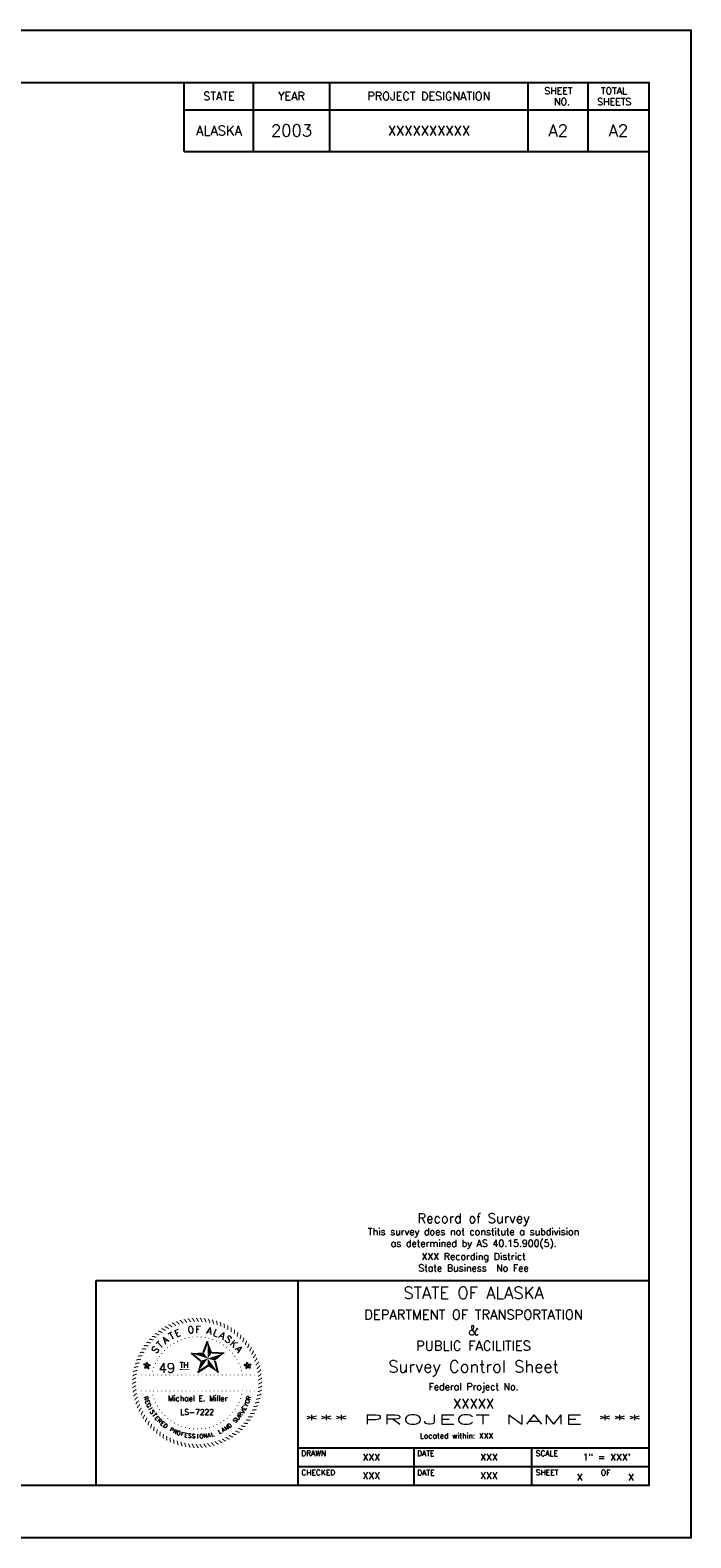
# Paper-space layout 'Layout1' of a CAD drawing. Header units: feet. Extents: x -0.2 to 33.8, y -0.4 to 21.6.
# Tile 3 of 3: x 24.2 to 33.8, y -0.4 to 21.6. Entities that reach past the tile are written whole.
import ezdxf
from ezdxf.enums import TextEntityAlignment as Align

# ---------------------------------------------------------------- set-up
doc = ezdxf.new("R2010")
doc.units = ezdxf.units.FT
doc.header["$LTSCALE"] = 40
doc.header["$MEASUREMENT"] = 0
for name, color, linetype in [('S-SB', 4, 'Continuous'), ('SStamp', 3, 'Continuous'), ('STS', 3, 'Continuous')]:
    doc.layers.add(name, color=color, linetype=linetype)
doc.styles.add('L100ps', font='simplex.shx', dxfattribs={"height": 30})
doc.styles.add('l120ps', font='simplex.shx', dxfattribs={"height": 0.12})
doc.styles.add('l140ps', font='simplex.shx', dxfattribs={"height": 0.14})
doc.styles.add('L175ps', font='simplex.shx', dxfattribs={"height": 0.175})
doc.styles.add('L60ps', font='simplex.shx', dxfattribs={"height": 0.06})
doc.styles.add('L80ps', font='simplex.shx', dxfattribs={"height": 0.08})

psp = doc.layouts.get("Layout1")

# ---------------------------------------------------------------- linework, layer by layer
at = {"layer": 'S-SB'}
for p, q in [((26.408, 19.836), (26.408, 20.843)), ((27.419, 19.836), (27.419, 20.843)), ((28.527, 20.843), (28.527, 19.836)), ((31.43, 19.836), (31.43, 20.843)), ((32.301, 20.843), (32.301, 19.836)), ((26.408, 20.446), (33.19, 20.446)), ((26.408, 19.836), (33.179, 19.836)), ((25.119, 0.37), (25.119, 3.362)), ((25.119, 3.362), (28.072, 3.362)), ((28.072, 0.921), (33.19, 0.921)), ((29.765, 0.37), (29.765, 0.921)), ((31.483, 0.371), (31.483, 0.921)), ((28.072, 0.646), (33.19, 0.646))]:
    psp.add_line(p, q, dxfattribs=at)
for points in [[(-0.197, -0.394), (-0.197, 21.606), (33.803, 21.606), (33.803, -0.394)], [(1.299, 0.37), (1.299, 20.843), (33.19, 20.843), (33.19, 0.37)]]:
    psp.add_lwpolyline(points, close=True, dxfattribs=at)
psp.add_lwpolyline([(28.072, 0.37), (28.072, 3.362), (33.19, 3.362)], dxfattribs=at)
at = {"layer": 'SStamp'}
for p, q in [((26.687, 2.31), (26.75, 2.475)), ((26.648, 2.19), (26.511, 2.301)), ((26.813, 2.31), (26.989, 2.301)), ((25.849, 2.137), (25.811, 2.135)), ((25.841, 2.111), (25.831, 2.075)), ((25.876, 2.137), (25.862, 2.172)), ((25.862, 2.096), (25.894, 2.075)), ((25.884, 2.111), (25.913, 2.135)), ((26.75, 2.115), (26.602, 2.02)), ((26.853, 2.19), (26.898, 2.02)), ((27.309, 2.111), (27.28, 2.135)), ((27.331, 2.096), (27.299, 2.075)), ((27.317, 2.137), (27.331, 2.172)), ((27.344, 2.137), (27.382, 2.135)), ((27.353, 2.111), (27.362, 2.075))]:
    psp.add_line(p, q, dxfattribs=at)
at = {"layer": 'SStamp', "const_width": 0.0147}
for points in [[(26.135, 2.633, -0.153348), (26.109, 2.644, 0.207691), (26.073, 2.656, 0.0129)], [(26.184, 2.661, -0.153348), (26.159, 2.673, 0.207691), (26.123, 2.687, 0.0129)], [(26.234, 2.685, -0.153348), (26.21, 2.699, 0.207691), (26.176, 2.715, 0.0129)], [(26.287, 2.706, -0.153348), (26.263, 2.722, 0.207691), (26.23, 2.74, 0.0129)], [(26.34, 2.724, -0.153348), (26.318, 2.741, 0.207691), (26.285, 2.761, 0.0129)], [(26.394, 2.738, -0.153348), (26.373, 2.757, 0.207691), (26.342, 2.779, 0.0129)], [(26.449, 2.749, -0.153348), (26.429, 2.769, 0.207691), (26.4, 2.793, 0.0129)], [(26.505, 2.757, -0.153348), (26.486, 2.778, 0.207691), (26.458, 2.804, 0.0129)], [(26.561, 2.761, -0.153348), (26.544, 2.783, 0.207691), (26.518, 2.81, 0.0129)], [(26.617, 2.761, -0.153348), (26.601, 2.785, 0.207691), (26.577, 2.813, 0.0129)], [(26.673, 2.758, -0.153348), (26.659, 2.782, 0.207691), (26.636, 2.813, 0.0129)], [(26.729, 2.752, -0.153348), (26.716, 2.777, 0.207691), (26.696, 2.808, 0.0129)], [(26.784, 2.742, -0.153348), (26.773, 2.767, 0.207691), (26.755, 2.8, 0.0129)], [(26.839, 2.728, -0.153348), (26.829, 2.755, 0.207691), (26.813, 2.789, 0.0129)], [(26.893, 2.711, -0.153348), (26.885, 2.738, 0.207691), (26.87, 2.773, 0.0129)], [(26.945, 2.691, -0.153348), (26.939, 2.718, 0.207691), (26.927, 2.754, 0.0129)], [(26.996, 2.667, -0.153348), (26.992, 2.695, 0.207691), (26.982, 2.732, 0.0129)], [(27.045, 2.641, -0.153348), (27.043, 2.669, 0.207691), (27.035, 2.706, 0.0129)], [(27.093, 2.611, -0.153348), (27.092, 2.639, 0.207691), (27.087, 2.677, 0.0129)], [(27.139, 2.578, -0.153348), (27.14, 2.606, 0.207691), (27.137, 2.644, 0.0129)], [(25.885, 2.409, -0.153348), (25.857, 2.41, 0.207691), (25.819, 2.407, 0.0129)], [(25.921, 2.453, -0.153348), (25.893, 2.456, 0.207691), (25.855, 2.455, 0.0129)], [(25.959, 2.494, -0.153348), (25.931, 2.499, 0.207691), (25.893, 2.501, 0.0129)], [(25.999, 2.533, -0.153348), (25.972, 2.539, 0.207691), (25.934, 2.544, 0.0129)], [(26.042, 2.569, -0.153348), (26.015, 2.577, 0.207691), (25.978, 2.584, 0.0129)], [(26.088, 2.603, -0.153348), (26.061, 2.612, 0.207691), (26.024, 2.621, 0.0129)], [(27.182, 2.543, -0.153348), (27.185, 2.571, 0.207691), (27.185, 2.609, 0.0129)], [(27.224, 2.505, -0.153348), (27.228, 2.533, 0.207691), (27.23, 2.57, 0.0129)], [(27.263, 2.464, -0.153348), (27.269, 2.492, 0.207691), (27.273, 2.529, 0.0129)], [(27.299, 2.421, -0.153348), (27.307, 2.448, 0.207691), (27.313, 2.485, 0.0129)], [(27.332, 2.376, -0.153348), (27.342, 2.402, 0.207691), (27.351, 2.439, 0.0129)], [(25.773, 2.215, -0.153348), (25.745, 2.209, 0.207691), (25.709, 2.197, 0.0129)], [(25.796, 2.267, -0.153348), (25.768, 2.262, 0.207691), (25.732, 2.252, 0.0129)], [(25.823, 2.316, -0.153348), (25.795, 2.313, 0.207691), (25.758, 2.306, 0.0129)], [(25.853, 2.364, -0.153348), (25.824, 2.363, 0.207691), (25.787, 2.358, 0.0129)], [(27.363, 2.329, -0.153348), (27.374, 2.355, 0.207691), (27.385, 2.391, 0.0129)], [(27.39, 2.28, -0.153348), (27.403, 2.305, 0.207691), (27.416, 2.34, 0.0129)], [(27.414, 2.229, -0.153348), (27.429, 2.253, 0.207691), (27.445, 2.288, 0.0129)], [(27.436, 2.177, -0.153348), (27.451, 2.2, 0.207691), (27.469, 2.234, 0.0129)], [(25.712, 2, -0.153348), (25.687, 1.987, 0.207691), (25.655, 1.966, 0.0129)], [(25.722, 2.055, -0.153348), (25.696, 2.044, 0.207691), (25.663, 2.025, 0.0129)], [(25.735, 2.109, -0.153348), (25.709, 2.1, 0.207691), (25.675, 2.083, 0.0129)], [(25.752, 2.163, -0.153348), (25.725, 2.155, 0.207691), (25.69, 2.141, 0.0129)], [(27.453, 2.124, -0.153348), (27.471, 2.146, 0.207691), (27.491, 2.178, 0.0129)], [(27.468, 2.069, -0.153348), (27.486, 2.09, 0.207691), (27.508, 2.121, 0.0129)], [(27.479, 2.014, -0.153348), (27.499, 2.034, 0.207691), (27.523, 2.064, 0.0129)], [(27.486, 1.959, -0.153348), (27.507, 1.977, 0.207691), (27.533, 2.005, 0.0129)], [(25.705, 1.944, -0.153348), (25.681, 1.93, 0.207691), (25.651, 1.907, 0.0129)], [(25.702, 1.888, -0.153348), (25.679, 1.872, 0.207691), (25.65, 1.847, 0.0129)], [(25.703, 1.832, -0.153348), (25.68, 1.814, 0.207691), (25.653, 1.788, 0.0129)], [(25.707, 1.775, -0.153348), (25.686, 1.757, 0.207691), (25.66, 1.729, 0.0129)], [(27.481, 1.734, -0.153348), (27.506, 1.747, 0.207691), (27.538, 1.768, 0.0129)], [(27.488, 1.79, -0.153348), (27.512, 1.805, 0.207691), (27.542, 1.827, 0.0129)], [(27.49, 1.903, -0.153348), (27.513, 1.92, 0.207691), (27.54, 1.946, 0.0129)], [(27.491, 1.846, -0.153348), (27.514, 1.862, 0.207691), (27.543, 1.887, 0.0129)], [(25.714, 1.72, -0.153348), (25.694, 1.7, 0.207691), (25.67, 1.67, 0.0129)], [(25.725, 1.665, -0.153348), (25.707, 1.644, 0.207691), (25.685, 1.613, 0.0129)], [(25.74, 1.61, -0.153348), (25.722, 1.588, 0.207691), (25.702, 1.556, 0.0129)], [(25.757, 1.557, -0.153348), (25.742, 1.534, 0.207691), (25.724, 1.5, 0.0129)], [(27.42, 1.519, -0.153348), (27.448, 1.525, 0.207691), (27.484, 1.537, 0.0129)], [(27.441, 1.571, -0.153348), (27.468, 1.579, 0.207691), (27.503, 1.593, 0.0129)], [(27.458, 1.625, -0.153348), (27.484, 1.634, 0.207691), (27.518, 1.651, 0.0129)], [(27.471, 1.679, -0.153348), (27.497, 1.69, 0.207691), (27.53, 1.709, 0.0129)], [(25.779, 1.505, -0.153348), (25.764, 1.481, 0.207691), (25.748, 1.446, 0.0129)], [(25.803, 1.454, -0.153348), (25.79, 1.429, 0.207691), (25.777, 1.394, 0.0129)], [(25.83, 1.405, -0.153348), (25.819, 1.38, 0.207691), (25.808, 1.343, 0.0129)], [(25.861, 1.358, -0.153348), (25.851, 1.332, 0.207691), (25.842, 1.295, 0.0129)], [(25.894, 1.313, -0.153348), (25.886, 1.286, 0.207691), (25.88, 1.249, 0.0129)], [(27.308, 1.325, -0.153348), (27.336, 1.324, 0.207691), (27.374, 1.327, 0.0129)], [(27.34, 1.37, -0.153348), (27.369, 1.371, 0.207691), (27.406, 1.376, 0.0129)], [(27.37, 1.418, -0.153348), (27.398, 1.421, 0.207691), (27.435, 1.428, 0.0129)], [(27.397, 1.468, -0.153348), (27.425, 1.472, 0.207691), (27.461, 1.482, 0.0129)], [(25.93, 1.27, -0.153348), (25.924, 1.242, 0.207691), (25.92, 1.205, 0.0129)], [(25.969, 1.229, -0.153348), (25.965, 1.202, 0.207691), (25.963, 1.164, 0.0129)], [(26.011, 1.191, -0.153348), (26.008, 1.163, 0.207691), (26.008, 1.125, 0.0129)], [(26.054, 1.156, -0.153348), (26.053, 1.128, 0.207691), (26.056, 1.09, 0.0129)], [(26.1, 1.123, -0.153348), (26.101, 1.095, 0.207691), (26.106, 1.057, 0.0129)], [(26.148, 1.093, -0.153348), (26.15, 1.065, 0.207691), (26.158, 1.028, 0.0129)], [(27.058, 1.101, -0.153348), (27.084, 1.09, 0.207691), (27.12, 1.078, 0.0129)], [(27.105, 1.131, -0.153348), (27.132, 1.122, 0.207691), (27.169, 1.113, 0.0129)], [(27.151, 1.165, -0.153348), (27.178, 1.157, 0.207691), (27.215, 1.15, 0.0129)], [(27.194, 1.201, -0.153348), (27.221, 1.195, 0.207691), (27.259, 1.19, 0.0129)], [(27.234, 1.24, -0.153348), (27.262, 1.235, 0.207691), (27.3, 1.233, 0.0129)], [(27.272, 1.281, -0.153348), (27.3, 1.278, 0.207691), (27.338, 1.279, 0.0129)], [(26.197, 1.067, -0.153348), (26.201, 1.039, 0.207691), (26.211, 1.002, 0.0129)], [(26.248, 1.043, -0.153348), (26.254, 1.016, 0.207691), (26.266, 0.98, 0.0129)], [(26.3, 1.023, -0.153348), (26.308, 0.996, 0.207691), (26.323, 0.961, 0.0129)], [(26.354, 1.006, -0.153348), (26.364, 0.98, 0.207691), (26.38, 0.945, 0.0129)], [(26.409, 0.992, -0.153348), (26.42, 0.967, 0.207691), (26.438, 0.934, 0.0129)], [(26.464, 0.982, -0.153348), (26.477, 0.957, 0.207691), (26.497, 0.926, 0.0129)], [(26.52, 0.976, -0.153348), (26.534, 0.952, 0.207691), (26.557, 0.921, 0.0129)], [(26.576, 0.973, -0.153348), (26.592, 0.949, 0.207691), (26.616, 0.921, 0.0129)], [(26.632, 0.973, -0.153348), (26.649, 0.951, 0.207691), (26.675, 0.924, 0.0129)], [(26.688, 0.977, -0.153348), (26.707, 0.956, 0.207691), (26.735, 0.93, 0.0129)], [(26.744, 0.985, -0.153348), (26.764, 0.965, 0.207691), (26.793, 0.941, 0.0129)], [(26.799, 0.996, -0.153348), (26.82, 0.977, 0.207691), (26.851, 0.955, 0.0129)], [(26.853, 1.01, -0.153348), (26.875, 0.993, 0.207691), (26.908, 0.973, 0.0129)], [(26.906, 1.028, -0.153348), (26.93, 1.012, 0.207691), (26.963, 0.994, 0.0129)], [(26.959, 1.049, -0.153348), (26.983, 1.035, 0.207691), (27.017, 1.019, 0.0129)], [(27.009, 1.073, -0.153348), (27.034, 1.061, 0.207691), (27.07, 1.047, 0.0129)]]:
    psp.add_lwpolyline(points, format="xyb", dxfattribs=at)
at = {"layer": 'SStamp', "const_width": 0.00733}
for points in [[(26.205, 2.414, 1), (26.211, 2.418, 1)], [(26.254, 2.446, 1), (26.261, 2.45, 1)], [(26.306, 2.473, 1), (26.313, 2.477, 1)], [(26.36, 2.496, 1), (26.367, 2.499, 1)], [(26.416, 2.515, 1), (26.423, 2.517, 1)], [(26.473, 2.528, 1), (26.48, 2.529, 1)], [(26.531, 2.536, 1), (26.538, 2.537, 1)], [(26.59, 2.539, 1), (26.597, 2.539, 1)], [(26.648, 2.537, 1), (26.656, 2.537, 1)], [(26.706, 2.53, 1), (26.714, 2.529, 1)], [(26.764, 2.518, 1), (26.771, 2.516, 1)], [(26.82, 2.501, 1), (26.827, 2.499, 1)], [(26.874, 2.479, 1), (26.881, 2.476, 1)], [(26.927, 2.453, 1), (26.933, 2.449, 1)], [(26.977, 2.422, 1), (26.983, 2.417, 1)], [(26.011, 2.197, 1), (26.014, 2.204, 1)], [(26.042, 2.247, 1), (26.046, 2.253, 1)], [(26.077, 2.294, 1), (26.082, 2.3, 1)], [(26.116, 2.338, 1), (26.121, 2.343, 1)], [(26.159, 2.378, 1), (26.165, 2.382, 1)], [(27.023, 2.386, 1), (27.029, 2.382, 1)], [(27.067, 2.347, 1), (27.072, 2.342, 1)], [(27.107, 2.304, 1), (27.112, 2.299, 1)], [(27.143, 2.258, 1), (27.148, 2.252, 1)], [(27.175, 2.209, 1), (27.179, 2.203, 1)], [(25.783, 1.98, 1), (25.788, 1.985, 1)], [(25.842, 1.98, 1), (25.847, 1.985, 1)], [(25.9, 1.98, 1), (25.906, 1.985, 1)], [(25.945, 2.034, 1), (25.947, 2.041, 1)], [(25.957, 1.977, 1), (25.958, 1.984, 1)], [(25.962, 2.091, 1), (25.965, 2.097, 1)], [(25.984, 2.145, 1), (25.987, 2.152, 1)], [(26.018, 1.98, 1), (26.023, 1.985, 1)], [(26.076, 1.98, 1), (26.082, 1.985, 1)], [(26.135, 1.98, 1), (26.141, 1.985, 1)], [(26.194, 1.98, 1), (26.2, 1.985, 1)], [(26.253, 1.98, 1), (26.258, 1.985, 1)], [(26.311, 1.98, 1), (26.317, 1.985, 1)], [(26.37, 1.98, 1), (26.376, 1.985, 1)], [(26.429, 1.98, 1), (26.434, 1.985, 1)], [(26.488, 1.98, 1), (26.493, 1.985, 1)], [(26.546, 1.98, 1), (26.552, 1.985, 1)], [(26.605, 1.98, 1), (26.611, 1.985, 1)], [(26.664, 1.98, 1), (26.669, 1.985, 1)], [(26.722, 1.98, 1), (26.728, 1.985, 1)], [(26.781, 1.98, 1), (26.787, 1.985, 1)], [(26.84, 1.98, 1), (26.845, 1.985, 1)], [(26.899, 1.98, 1), (26.904, 1.985, 1)], [(26.957, 1.98, 1), (26.963, 1.985, 1)], [(27.016, 1.98, 1), (27.022, 1.985, 1)], [(27.075, 1.98, 1), (27.08, 1.985, 1)], [(27.134, 1.98, 1), (27.139, 1.985, 1)], [(27.192, 1.98, 1), (27.198, 1.985, 1)], [(27.203, 2.157, 1), (27.206, 2.151, 1)], [(27.226, 2.103, 1), (27.228, 2.097, 1)], [(27.244, 2.048, 1), (27.246, 2.041, 1)], [(27.251, 1.98, 1), (27.257, 1.985, 1)], [(27.31, 1.98, 1), (27.315, 1.985, 1)], [(27.368, 1.98, 1), (27.374, 1.985, 1)], [(27.427, 1.98, 1), (27.433, 1.985, 1)], [(27.26, 1.757, 1), (27.259, 1.75, 1)], [(25.783, 1.747, 1), (25.788, 1.751, 1)], [(25.842, 1.747, 1), (25.847, 1.751, 1)], [(25.9, 1.747, 1), (25.906, 1.751, 1)], [(25.949, 1.686, 1), (25.947, 1.693, 1)], [(25.957, 1.744, 1), (25.958, 1.751, 1)], [(25.967, 1.631, 1), (25.965, 1.637, 1)], [(25.99, 1.577, 1), (25.987, 1.583, 1)], [(26.018, 1.747, 1), (26.023, 1.751, 1)], [(26.076, 1.747, 1), (26.082, 1.751, 1)], [(26.135, 1.747, 1), (26.141, 1.751, 1)], [(26.194, 1.747, 1), (26.2, 1.751, 1)], [(26.253, 1.747, 1), (26.258, 1.751, 1)], [(26.311, 1.747, 1), (26.317, 1.751, 1)], [(26.37, 1.747, 1), (26.376, 1.751, 1)], [(26.429, 1.747, 1), (26.434, 1.751, 1)], [(26.488, 1.747, 1), (26.493, 1.751, 1)], [(26.546, 1.747, 1), (26.552, 1.751, 1)], [(26.605, 1.747, 1), (26.611, 1.751, 1)], [(26.664, 1.747, 1), (26.669, 1.751, 1)], [(26.722, 1.747, 1), (26.728, 1.751, 1)], [(26.781, 1.747, 1), (26.787, 1.751, 1)], [(26.84, 1.747, 1), (26.845, 1.751, 1)], [(26.899, 1.747, 1), (26.904, 1.751, 1)], [(26.957, 1.747, 1), (26.963, 1.751, 1)], [(27.016, 1.747, 1), (27.022, 1.751, 1)], [(27.075, 1.747, 1), (27.08, 1.751, 1)], [(27.134, 1.747, 1), (27.139, 1.751, 1)], [(27.182, 1.537, 1), (27.179, 1.53, 1)], [(27.192, 1.747, 1), (27.198, 1.751, 1)], [(27.209, 1.589, 1), (27.206, 1.582, 1)], [(27.231, 1.644, 1), (27.228, 1.637, 1)], [(27.248, 1.7, 1), (27.246, 1.693, 1)], [(27.31, 1.747, 1), (27.315, 1.751, 1)], [(27.368, 1.747, 1), (27.374, 1.751, 1)], [(27.427, 1.747, 1), (27.433, 1.751, 1)], [(26.018, 1.525, 1), (26.014, 1.531, 1)], [(26.05, 1.476, 1), (26.045, 1.482, 1)], [(26.086, 1.43, 1), (26.081, 1.435, 1)], [(26.126, 1.387, 1), (26.121, 1.392, 1)], [(26.17, 1.348, 1), (26.164, 1.352, 1)], [(26.216, 1.312, 1), (26.21, 1.317, 1)], [(26.988, 1.32, 1), (26.982, 1.316, 1)], [(27.034, 1.356, 1), (27.028, 1.352, 1)], [(27.077, 1.396, 1), (27.072, 1.391, 1)], [(27.116, 1.44, 1), (27.111, 1.435, 1)], [(27.151, 1.487, 1), (27.147, 1.481, 1)], [(26.266, 1.281, 1), (26.26, 1.285, 1)], [(26.319, 1.255, 1), (26.312, 1.258, 1)], [(26.373, 1.233, 1), (26.366, 1.235, 1)], [(26.429, 1.216, 1), (26.422, 1.218, 1)], [(26.487, 1.204, 1), (26.479, 1.205, 1)], [(26.545, 1.197, 1), (26.537, 1.197, 1)], [(26.603, 1.195, 1), (26.596, 1.195, 1)], [(26.662, 1.198, 1), (26.655, 1.197, 1)], [(26.72, 1.206, 1), (26.713, 1.205, 1)], [(26.777, 1.219, 1), (26.77, 1.217, 1)], [(26.833, 1.238, 1), (26.826, 1.235, 1)], [(26.887, 1.261, 1), (26.88, 1.257, 1)], [(26.939, 1.288, 1), (26.932, 1.285, 1)]]:
    psp.add_lwpolyline(points, format="xyb", close=True, dxfattribs=at)
at = {"layer": 'SStamp', "const_width": 0.0102}
psp.add_lwpolyline([(26.342, 2.063), (26.483, 2.061)], dxfattribs=at)
at = {"layer": 'SStamp'}
for points in [[(26.75, 2.223), (26.75, 2.475), (26.813, 2.31)], [(26.75, 2.223), (26.511, 2.301), (26.687, 2.31)], [(26.75, 2.223), (26.602, 2.02), (26.648, 2.19)], [(26.75, 2.223), (26.989, 2.301), (26.853, 2.19)], [(26.75, 2.223), (26.898, 2.02), (26.75, 2.115)], [(26.806, 2.305), (26.806, 2.305), (26.806, 2.305)], [(25.862, 2.119), (25.849, 2.137), (25.811, 2.135)], [(25.862, 2.119), (25.811, 2.135), (25.841, 2.111)], [(25.862, 2.119), (25.841, 2.111), (25.831, 2.075), (25.831, 2.076)], [(25.862, 2.119), (25.831, 2.075), (25.862, 2.096)], [(25.862, 2.119), (25.862, 2.172), (25.849, 2.137)], [(25.862, 2.119), (25.913, 2.135), (25.876, 2.137)], [(25.862, 2.119), (25.884, 2.111), (25.913, 2.135)], [(25.862, 2.119), (25.862, 2.096), (25.894, 2.075)], [(25.862, 2.119), (25.894, 2.075), (25.884, 2.111)], [(27.331, 2.119), (27.28, 2.135), (27.317, 2.137)], [(27.331, 2.119), (27.309, 2.111), (27.28, 2.135)], [(27.331, 2.119), (27.299, 2.075), (27.309, 2.111)], [(27.331, 2.119), (27.331, 2.096), (27.299, 2.075)], [(27.331, 2.119), (27.331, 2.172), (27.344, 2.137)], [(27.331, 2.119), (27.344, 2.137), (27.382, 2.135)], [(27.331, 2.119), (27.382, 2.135), (27.353, 2.111)], [(27.331, 2.119), (27.362, 2.075), (27.331, 2.096)], [(27.331, 2.119), (27.353, 2.111), (27.362, 2.075), (27.362, 2.076)]]:
    psp.add_solid(points, dxfattribs=at)

# ---------------------------------------------------------------- texts
at = {"layer": 'S-SB'}
for s, height, style, p in [('Record of Survey', 0.14, 'l140ps', (30.631, 4.158)), ('This survey does not constitute a subdivision', 0.1, 'L100ps', (30.631, 3.993)), ('as determined by AS 40.15.900(5).', 0.1, 'L100ps', (30.631, 3.825)), ('XXX Recording District', 0.1, 'L100ps', (30.631, 3.632)), ('State Business  No Fee', 0.1, 'L100ps', (30.631, 3.463))]:
    psp.add_text(s, height=height, dxfattribs=dict(at, style=style)).set_placement(p, align=Align.BOTTOM_CENTER)
for s, height, style, p in [('STATE OF ALASKA', 0.175, 'L175ps', (30.631, 3.094)), ('DEPARTMENT OF TRANSPORTATION', 0.14, 'l140ps', (30.631, 2.793)), ('&', 0.14, 'l140ps', (30.631, 2.566)), ('PUBLIC FACILITIES', 0.14, 'l140ps', (30.631, 2.339)), ('Survey Control Sheet', 0.175, 'L175ps', (30.631, 2.018)), ('Federal Project No.', 0.1, 'L100ps', (30.631, 1.762)), ('XXXXX', 0.14, 'l140ps', (30.631, 1.495)), ('Located within: XXX', 0.08, 'L80ps', (30.381, 1.055))]:
    psp.add_text(s, height=height, dxfattribs=dict(at, style=style)).set_placement(p, align=Align.CENTER)
at = {"layer": 'S-SB', "style": 'l140ps', "width": 1.990484}
psp.add_text('*** PROJECT NAME ***', height=0.14, dxfattribs=at).set_placement((28.154, 1.263), (33.09, 1.263), align=Align.FIT)
at = {"layer": 'S-SB'}
for s, height, style, p in [('SCALE', 0.08, 'L80ps', (31.538, 0.799)), ('DRAWN', 0.08, 'L80ps', (28.114, 0.799)), ('DATE', 0.08, 'L80ps', (29.806, 0.799)), ('CHECKED', 0.08, 'L80ps', (28.116, 0.52)), ('DATE', 0.08, 'L80ps', (29.808, 0.517)), ('SHEET', 0.08, 'L80ps', (31.539, 0.521)), ('X', 0.1, 'L100ps', (32.137, 0.441)), ('OF', 0.08, 'L80ps', (32.49, 0.518)), ('X', 0.1, 'L100ps', (32.887, 0.441))]:
    psp.add_text(s, height=height, dxfattribs=dict(at, style=style)).set_placement(p)
at = {"layer": 'S-SB', "style": 'L100ps'}
for s, p in [('XXX', (29.138, 0.783)), ('XXX', (30.856, 0.783)), ('1" = XXX\'', (32.574, 0.784)), ('XXX', (29.138, 0.513)), ('XXX', (30.856, 0.513))]:
    psp.add_text(s, height=0.1, dxfattribs=at).set_placement(p, align=Align.MIDDLE)
at = {"layer": 'SStamp'}
for s, height, rotation, style, p in [('E', 0.1, 21.415, 'L100ps', (26.329, 2.548)), ('O', 0.1, 6.8438, 'L100ps', (26.509, 2.593)), ('F', 0.1, 359.2111, 'L100ps', (26.607, 2.598)), ('A', 0.1, 346.9527, 'L100ps', (26.762, 2.58)), ('L', 0.1, 339.5033, 'L100ps', (26.853, 2.552)), ('T', 0.1, 44.3134, 'L100ps', (26.086, 2.39)), ('A', 0.1, 36.4974, 'L100ps', (26.161, 2.455)), ('T', 0.1, 28.6814, 'L100ps', (26.245, 2.509)), ('A', 0.1, 332.0538, 'L100ps', (26.939, 2.513)), ('S', 0.1, 324.2378, 'L100ps', (27.024, 2.461)), ('K', 0.1, 316.7882, 'L100ps', (27.097, 2.4)), ('S', 0.1, 51.763, 'L100ps', (26.022, 2.32)), ('A', 0.1, 308.9722, 'L100ps', (27.165, 2.327)), ('R', 0.06, 286.6652, 'L60ps', (25.82, 1.635)), ('E', 0.06, 290.7545, 'L60ps', (25.839, 1.58)), ('G', 0.06, 294.8438, 'L60ps', (25.861, 1.527)), ('Y', 0.06, 65.7026, 'L60ps', (27.335, 1.534)), ('O', 0.06, 69.792, 'L60ps', (27.357, 1.587)), ('R', 0.06, 73.8813, 'L60ps', (27.375, 1.642)), ('I', 0.06, 298.9332, 'L60ps', (25.887, 1.475)), ('S', 0.06, 303.0225, 'L60ps', (25.917, 1.426)), ('T', 0.06, 307.1118, 'L60ps', (25.95, 1.378)), ('E', 0.06, 311.2012, 'L60ps', (25.987, 1.333)), ('R', 0.06, 315.2905, 'L60ps', (26.027, 1.291)), ('S', 0.06, 45.2559, 'L60ps', (27.172, 1.297)), ('U', 0.06, 49.3453, 'L60ps', (27.211, 1.339)), ('R', 0.06, 53.4346, 'L60ps', (27.247, 1.384)), ('V', 0.06, 57.524, 'L60ps', (27.28, 1.432)), ('E', 0.06, 61.6133, 'L60ps', (27.309, 1.482)), ('E', 0.06, 319.3799, 'L60ps', (26.069, 1.252)), ('D', 0.06, 323.4692, 'L60ps', (26.114, 1.216)), ('P', 0.06, 331.6479, 'L60ps', (26.212, 1.154)), ('R', 0.06, 335.7372, 'L60ps', (26.264, 1.128)), ('O', 0.06, 339.8265, 'L60ps', (26.317, 1.107)), ('F', 0.06, 343.9159, 'L60ps', (26.372, 1.089)), ('E', 0.06, 348.0052, 'L60ps', (26.428, 1.075)), ('S', 0.06, 352.0946, 'L60ps', (26.485, 1.065)), ('S', 0.06, 356.1839, 'L60ps', (26.543, 1.059)), ('I', 0.06, 0.2732, 'L60ps', (26.6, 1.057)), ('O', 0.06, 4.3626, 'L60ps', (26.658, 1.059)), ('N', 0.06, 8.4519, 'L60ps', (26.716, 1.066)), ('A', 0.06, 12.5412, 'L60ps', (26.772, 1.076)), ('L', 0.06, 16.6306, 'L60ps', (26.828, 1.091)), ('L', 0.06, 24.8093, 'L60ps', (26.936, 1.132)), ('A', 0.06, 28.8986, 'L60ps', (26.988, 1.158)), ('N', 0.06, 32.9879, 'L60ps', (27.038, 1.187)), ('D', 0.06, 37.0773, 'L60ps', (27.085, 1.221))]:
    psp.add_text(s, height=height, rotation=rotation, dxfattribs=dict(at, style=style)).set_placement(p, align=Align.CENTER)
for s, height, style, p in [('49', 0.14, 'l140ps', (26.033, 2.015)), ('TH', 0.08, 'L80ps', (26.339, 2.088))]:
    psp.add_text(s, height=height, dxfattribs=dict(at, style=style)).set_placement(p)
at = {"layer": 'SStamp', "style": 'L80ps'}
for s, p in [('Michael E. Miller', (26.605, 1.643)), ('LS-7222', (26.595, 1.443))]:
    psp.add_text(s, height=0.08, dxfattribs=at).set_placement(p, align=Align.MIDDLE)
at = {"layer": 'STS'}
for s, height, style, p in [('STATE', 0.12, 'l120ps', (26.914, 20.644)), ('YEAR', 0.12, 'l120ps', (27.973, 20.644)), ('PROJECT DESIGNATION', 0.12, 'l120ps', (29.979, 20.644)), ('2003', 0.175, 'L175ps', (27.973, 20.141)), ('A2', 0.175, 'L175ps', (31.866, 20.141)), ('A2', 0.175, 'L175ps', (32.746, 20.141)), ('ALASKA', 0.14, 'l140ps', (26.914, 20.141)), ('XXXXXXXXXX', 0.14, 'l140ps', (29.979, 20.141))]:
    psp.add_text(s, height=height, dxfattribs=dict(at, style=style)).set_placement(p, align=Align.MIDDLE)
at = {"layer": 'STS', "style": 'L100ps'}
for s, p in [('SHEET', (31.665, 20.671)), ('TOTAL', (32.489, 20.671)), ('NO.', (31.807, 20.514)), ('SHEETS', (32.436, 20.514))]:
    psp.add_text(s, height=0.1, dxfattribs=at).set_placement(p)

doc.saveas('drawing.dxf')
